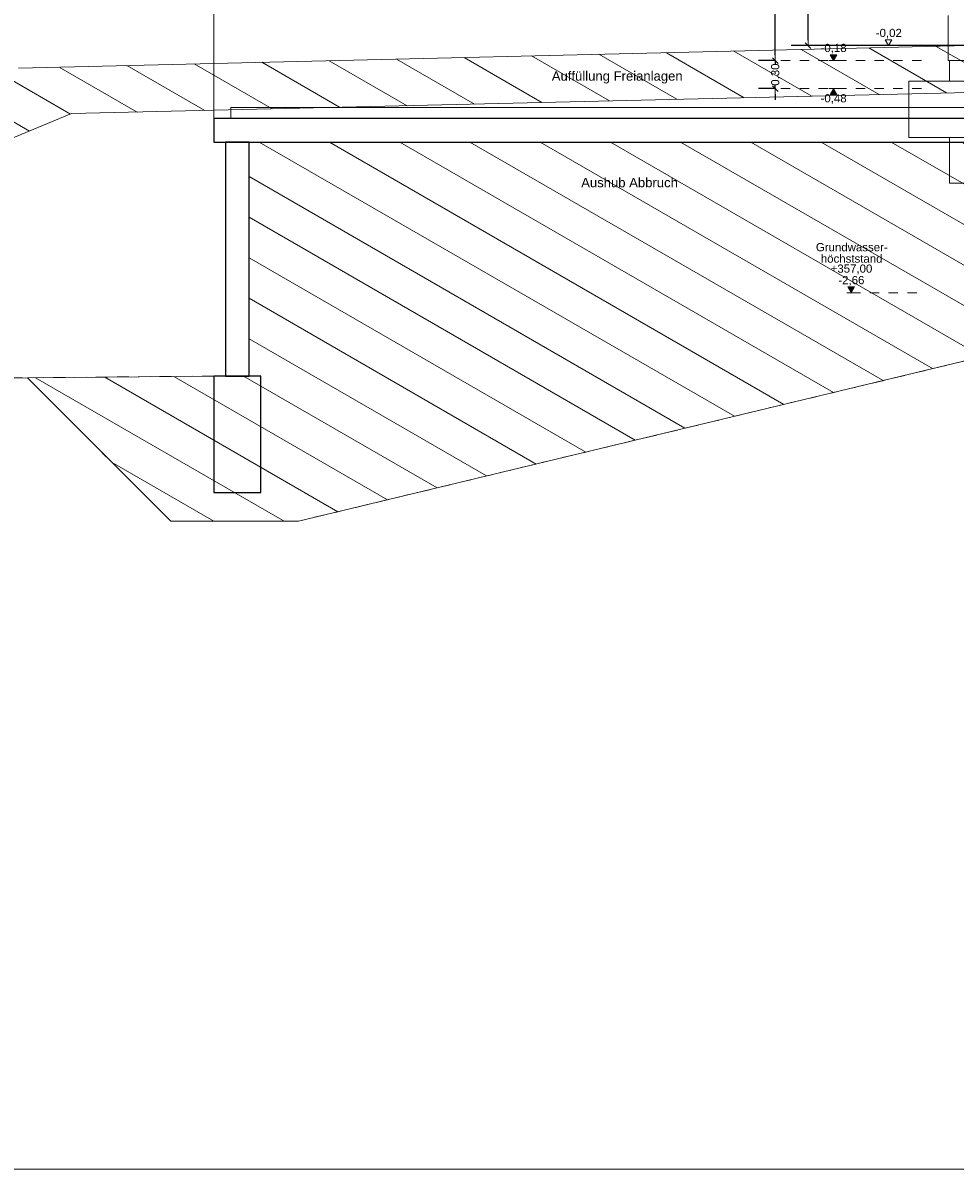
# Model space of a CAD drawing. Header units: metres. Extents: x -20.3 to 39.4, y -22.2 to 2.8.
# Tile 2 of 65: x -10.3 to -0.4, y -22.2 to -10. Entities that reach past the tile are written whole.
import ezdxf

# ---------------------------------------------------------------- set-up
doc = ezdxf.new("R2010")
doc.units = ezdxf.units.M
doc.header["$LTSCALE"] = 0.4
doc.header["$MEASUREMENT"] = 0
doc.linetypes.add('Strichlinie eng', pattern=[0.115, 0.075, -0.04])
doc.linetypes.add('Strichlinie weit', pattern=[0.529167, 0.3175, -0.211667])
doc.layers.get('0').update_dxf_attribs({"color": 8, "lineweight": 9})
doc.layers.get('Defpoints').update_dxf_attribs({"color": 8, "lineweight": 9})
for name, color, linetype in [('Abbruch_S-Linien _ Schraffuren.2D', 2, 'Abbruch 1'), ('Neubau__ GHIW - druckfeste Dämmung u BP', 8, 'Continuous'), ('Neubau__ GHIW - Perimeterdämmung', 8, 'Continuous'), ('Neubau_A-Fundament', 8, 'Continuous'), ('Neubau_S-Linien _ Schraffuren.2D', 8, 'Continuous'), ('Neubau_T-Bemaßung', 8, 'Continuous')]:
    doc.layers.add(name, color=color, linetype=linetype)
for name, color, linetype, lineweight in [('S-Linien _ Schraffuren.2D', 8, 'Continuous', 9), ('T-Bemaßung', 8, 'Continuous', 9), ('T-Text', 8, 'Continuous', 9)]:
    doc.layers.add(name, color=color, linetype=linetype, lineweight=lineweight)
doc.styles.add('ERSTELLTER_STIL_2', font='arial.ttf')
doc.linetypes.add('Abbruch 1', pattern='A,0,[1,U02-BA1-001-a Schnitte A-A und B-B1.Shx,S=0.001984,R=0,X=0,Y=0],-0.25,0', length=0.25)
doc.dimstyles.new('ERSTELLTER_STIL__1', dxfattribs={"dimtxt": 0.0875, "dimasz": 0.059375, "dimexe": 0.18, "dimexo": 0.0625, "dimgap": 0, "dimtad": 1, "dimzin": 0, "dimdsep": 46, "dimtxsty": 'ERSTELLTER_STIL_2', "dimblk": 'ARROWHEAD_6', "dimblk1": 'ARROWHEAD_6', "dimblk2": 'ARROWHEAD_6', "dimcen": 0.09, "dimclrd": 7, "dimclre": 7, "dimclrt": 7, "dimazin": 0, "dimtfac": 1, "dimtdec": 4, "dimtmove": 0, "dimatfit": 3, "dimfxl": 1, "dimtolj": 1, "dimtzin": 0, "dimarcsym": 0})
pattern_1 = [(150, (0.2, -10.655), (0.1875, 0.3247595), [])]

# ---------------------------------------------------------------- blocks, each defined once
blk = doc.blocks.new('ARROWHEAD_6')
at = {"color": 0, "linetype": 'Continuous', "lineweight": 0}
for p, q in [((0, 0), (-1, 0)), ((-0.5, -0.5), (0.5, 0.5))]:
    blk.add_line(p, q, dxfattribs=at)
blk = doc.blocks.new('*D249')
at = {"layer": 'Defpoints', "color": 0, "linetype": 'Continuous', "transparency": 16777216}
for p in [(-1.951, -1.495), (-1.89, -1.495), (4.23, -10.195)]:
    blk.add_point(p, dxfattribs=at)
at = {"layer": 'Neubau_T-Bemaßung', "linetype": 'Continuous', "lineweight": -2, "transparency": 16777216}
for p, q in [((-1.953, -1.495), (-2.131, -1.495)), ((-1.951, -1.554), (-1.951, -5.735)), ((-1.951, -10.136), (-1.951, -5.962)), ((4.167, -10.195), (-2.131, -10.195))]:
    blk.add_line(p, q, dxfattribs=at)
at = {"layer": 'Neubau_T-Bemaßung', "linetype": 'Continuous', "lineweight": -2, "transparency": 16777216, "xscale": 0.059375, "yscale": 0.059375, "zscale": 0.059375}
for p, rotation in [((-1.951, -1.495), 90), ((-1.951, -10.195), 270)]:
    blk.add_blockref('ARROWHEAD_6', p, dxfattribs=dict(at, rotation=rotation))
at = {"layer": 'Neubau_T-Bemaßung', "linetype": 'Continuous', "lineweight": 9, "transparency": 16777216, "insert": (-1.951, -5.848), "char_height": 0.0875, "attachment_point": 5, "rotation": 90, "style": 'ERSTELLTER_STIL_2'}
blk.add_mtext('\\A1;8.70', dxfattribs=at)
blk = doc.blocks.new('*D250')
at = {"layer": 'Defpoints', "color": 0, "linetype": 'Continuous', "transparency": 16777216}
for p in [(-2.301, -10.355), (-2.24, -10.355), (-2.24, -10.655)]:
    blk.add_point(p, dxfattribs=at)
at = {"layer": 'Neubau_T-Bemaßung', "linetype": 'Continuous', "lineweight": -2, "transparency": 16777216}
for p, q in [((-2.301, -10.296), (-2.301, -10.236)), ((-2.303, -10.355), (-2.481, -10.355)), ((-2.301, -10.355), (-2.301, -10.392)), ((-2.301, -10.655), (-2.301, -10.619)), ((-2.303, -10.655), (-2.481, -10.655)), ((-2.301, -10.714), (-2.301, -10.774))]:
    blk.add_line(p, q, dxfattribs=at)
at = {"layer": 'Neubau_T-Bemaßung', "linetype": 'Continuous', "lineweight": -2, "transparency": 16777216, "xscale": 0.059375, "yscale": 0.059375, "zscale": 0.059375}
for p, rotation in [((-2.301, -10.355), 270), ((-2.301, -10.655), 90)]:
    blk.add_blockref('ARROWHEAD_6', p, dxfattribs=dict(at, rotation=rotation))
at = {"layer": 'Neubau_T-Bemaßung', "linetype": 'Continuous', "lineweight": 9, "transparency": 16777216, "insert": (-2.301, -10.505), "char_height": 0.0875, "attachment_point": 5, "rotation": 90, "style": 'ERSTELLTER_STIL_2'}
blk.add_mtext('\\A1;0.30', dxfattribs=at)
blk = doc.blocks.new('*D251')
at = {"layer": 'Defpoints', "color": 0, "linetype": 'Continuous', "transparency": 16777216}
for p in [(-2.301, -6.495), (-2.24, -6.495), (-2.24, -10.355)]:
    blk.add_point(p, dxfattribs=at)
at = {"layer": 'Neubau_T-Bemaßung', "linetype": 'Continuous', "lineweight": -2, "transparency": 16777216}
for p, q in [((-2.303, -6.495), (-2.481, -6.495)), ((-2.301, -6.554), (-2.301, -8.315)), ((-2.301, -10.296), (-2.301, -8.542)), ((-2.303, -10.355), (-2.481, -10.355))]:
    blk.add_line(p, q, dxfattribs=at)
at = {"layer": 'Neubau_T-Bemaßung', "linetype": 'Continuous', "lineweight": -2, "transparency": 16777216, "xscale": 0.059375, "yscale": 0.059375, "zscale": 0.059375}
for p, rotation in [((-2.301, -6.495), 90), ((-2.301, -10.355), 270)]:
    blk.add_blockref('ARROWHEAD_6', p, dxfattribs=dict(at, rotation=rotation))
at = {"layer": 'Neubau_T-Bemaßung', "linetype": 'Continuous', "lineweight": 9, "transparency": 16777216, "insert": (-2.301, -8.429), "char_height": 0.0875, "attachment_point": 5, "rotation": 90, "style": 'ERSTELLTER_STIL_2'}
blk.add_mtext('\\A1;3.86', dxfattribs=at)

msp = doc.modelspace()

# ---------------------------------------------------------------- hatches: boundary and pattern name
at = {"layer": 'Neubau_S-Linien _ Schraffuren.2D', "linetype": 'Continuous', "lineweight": 15}
h = msp.add_hatch(dxfattribs=at)
h.set_pattern_fill('ABSTANDSFLÄCHEN_0002', color=256, style=0, pattern_type=2)
h.set_pattern_definition(pattern_1)
h.paths.add_polyline_path([(-20.293, -13.835), (-20.293, -12.738), (-17.292, -12.738), (-17.292, -12.288), (-16.284, -12.287), (-16.284, -11.837), (-15.274, -11.837), (-15.274, -11.387), (-14.264, -11.386), (-12.485, -11.335), (-12.485, -10.885), (-11.435, -10.885), (-11.435, -10.435), (-10.385, -10.435), (-0.24, -10.195), (4.23, -10.195), (4.23, -10.29), (4.23, -10.695), (-0.234, -10.695), (-9.819, -10.922), (-11.985, -11.821), (-13.729, -11.871), (-18.085, -13.815)])
at = {"layer": 'Neubau_T-Bemaßung', "linetype": 'Continuous', "lineweight": 9}
for points in [[(-1.68, -10.355), (-1.644, -10.293), (-1.716, -10.293)], [(-1.68, -10.655), (-1.716, -10.718), (-1.644, -10.718)]]:
    msp.add_hatch(color=256, dxfattribs=at).paths.add_polyline_path(points)
at = {"layer": 'Neubau_T-Bemaßung', "linetype": 'Continuous', "lineweight": 15}
msp.add_hatch(color=256, dxfattribs=at).paths.add_polyline_path([(-1.49, -12.835), (-1.454, -12.773), (-1.526, -12.773)])
at = {"layer": 'S-Linien _ Schraffuren.2D', "linetype": 'Continuous', "lineweight": 15}
h = msp.add_hatch(dxfattribs=at)
h.set_pattern_fill('ABSTANDSFLÄCHEN_0002', color=256, style=0, pattern_type=2)
h.set_pattern_definition(pattern_1)
h.paths.add_polyline_path([(6.378, -11.059), (4.622, -12.815), (2.834, -12.815), (-7.394, -15.275), (-8.757, -15.275), (-10.289, -13.743), (-8.297, -13.725), (-7.922, -13.725), (-7.922, -11.225), (3.349, -11.225), (3.349, -12.425), (4.099, -12.425), (4.099, -11.157), (4.14, -11.148), (4.564, -11.149), (4.617, -11.138), (5.497, -11.108)])

# ---------------------------------------------------------------- linework, layer by layer
msp.add_lwpolyline([(39.43, -22.195), (-20.293, -22.195), (-20.293, -13.835), (-20.293, -13.835), (-10.289, -13.743), (-8.757, -15.275), (-7.394, -15.275), (2.834, -12.815)])
at = {"layer": 'Abbruch_S-Linien _ Schraffuren.2D', "linetype": 'Strichlinie weit', "lineweight": 15}
msp.add_line((-8.297, -13.725), (-20.293, -13.835), dxfattribs=at)
at = {"layer": 'Abbruch_S-Linien _ Schraffuren.2D', "linetype": 'Abbruch 1', "lineweight": 15}
msp.add_lwpolyline([(-8.297, -10.975), (-8.297, -3.794), (-8.942, -3.874), (-8.942, -3.59), (-8.297, -3.51), (-8.297, -3.258), (1.21, -2.439), (1.21, -2.722), (1.912, -2.643), (1.912, -2.922), (1.21, -2.993), (1.21, -3.59), (4.099, -3.835), (4.095, -4.114), (4.899, -4.182), (4.899, -4.466), (4.112, -4.399), (4.106, -7.276), (4.861, -7.344), (4.857, -7.863), (4.105, -7.789), (4.099, -11.225)], dxfattribs=at)
for points in [[(3.919, -10.975), (-8.117, -10.975), (-8.117, -10.855), (3.919, -10.855)], [(-8.297, -11.225), (3.919, -11.225), (3.919, -10.975), (-8.297, -10.975)], [(-8.172, -11.225), (-8.172, -13.725), (-7.922, -13.725), (-7.922, -11.225)], [(-8.297, -13.725), (-8.297, -14.968), (-7.797, -14.968), (-7.797, -13.725)]]:
    msp.add_lwpolyline(points, close=True, dxfattribs=at)
at = {"layer": 'Abbruch_S-Linien _ Schraffuren.2D', "linetype": 'Continuous', "lineweight": 25, "flags": 128}
for points in [[(-8.297, -11.225), (3.919, -11.225), (3.919, -10.975), (-8.117, -10.975), (-8.297, -10.975)], [(-8.172, -13.725), (-7.922, -13.725), (-7.922, -11.225), (-8.172, -11.225)], [(-7.797, -13.725), (-8.297, -13.725), (-8.297, -14.968), (-7.797, -14.968)]]:
    msp.add_lwpolyline(points, close=True, dxfattribs=at)
at = {"layer": 'Neubau__ GHIW - druckfeste Dämmung u BP', "linetype": 'Continuous', "lineweight": 9}
for p, q in [((-0.44, -11.615), (-0.44, -11.475)), ((-0.44, -11.665), (-0.44, -11.615)), ((-0.44, -11.665), (4.23, -11.665))]:
    msp.add_line(p, q, dxfattribs=at)
at = {"layer": 'Neubau__ GHIW - Perimeterdämmung', "linetype": 'Continuous', "lineweight": 9}
for p, q in [((-0.455, -9.875), (-0.455, -10.355)), ((-0.125, -10.355), (-0.455, -10.355)), ((-0.44, -10.355), (-0.44, -10.575)), ((-0.44, -11.175), (-0.44, -11.475))]:
    msp.add_line(p, q, dxfattribs=at)
at = {"layer": 'Neubau_A-Fundament', "linetype": 'Continuous', "lineweight": 9}
for p, q in [((-0.875, -11.175), (-0.875, -10.575)), ((-0.875, -10.575), (0.925, -10.575)), ((-0.875, -11.175), (0.925, -11.175))]:
    msp.add_line(p, q, dxfattribs=at)
at = {"layer": 'Neubau_S-Linien _ Schraffuren.2D', "linetype": 'Continuous', "lineweight": 15}
for p, q in [((-0.24, -10.195), (-10.385, -10.435)), ((-0.234, -10.695), (-9.819, -10.922))]:
    msp.add_line(p, q, dxfattribs=at)
at = {"layer": 'Neubau_T-Bemaßung', "linetype": 'Continuous', "lineweight": 9}
for p, q in [((-1.09, -10.195), (-1.126, -10.133)), ((-1.126, -10.133), (-1.054, -10.133)), ((-1.054, -10.133), (-1.09, -10.195)), ((-1.09, -10.195), (-1.137, -10.195)), ((-1.09, -10.195), (-1.043, -10.195)), ((-1.68, -10.355), (-1.727, -10.355)), ((-1.68, -10.355), (-1.716, -10.293)), ((-1.716, -10.293), (-1.644, -10.293)), ((-1.644, -10.293), (-1.68, -10.355)), ((-1.68, -10.355), (-1.633, -10.355)), ((-1.68, -10.655), (-1.727, -10.655)), ((-1.68, -10.655), (-1.716, -10.718)), ((-1.716, -10.718), (-1.644, -10.718)), ((-1.68, -10.655), (-1.633, -10.655)), ((-1.644, -10.718), (-1.68, -10.655))]:
    msp.add_line(p, q, dxfattribs=at)
at = {"layer": 'Neubau_T-Bemaßung', "linetype": 'Strichlinie eng', "lineweight": 9}
for p, q in [((-2.24, -10.355), (-0.74, -10.355)), ((-2.24, -10.655), (-0.74, -10.655))]:
    msp.add_line(p, q, dxfattribs=at)
at = {"layer": 'Neubau_T-Bemaßung', "linetype": 'Continuous', "lineweight": 15}
for p, q in [((-1.49, -12.835), (-1.537, -12.835)), ((-1.49, -12.835), (-1.526, -12.773)), ((-1.526, -12.773), (-1.454, -12.773)), ((-1.454, -12.773), (-1.49, -12.835)), ((-1.49, -12.835), (-1.443, -12.835))]:
    msp.add_line(p, q, dxfattribs=at)
at = {"layer": 'S-Linien _ Schraffuren.2D', "linetype": 'Strichlinie weit', "lineweight": 15}
for p, q in [((2.834, -12.815), (-7.394, -15.275)), ((-8.757, -15.275), (-10.289, -13.743)), ((-7.394, -15.275), (-8.757, -15.275))]:
    msp.add_line(p, q, dxfattribs=at)
at = {"layer": 'S-Linien _ Schraffuren.2D', "linetype": 'Continuous', "lineweight": 15, "flags": 128}
msp.add_lwpolyline([(-18.085, -13.815), (-13.729, -11.871), (-11.985, -11.821), (-9.819, -10.922)], dxfattribs=at)
msp.add_lwpolyline([(6.378, -11.059), (4.622, -12.815), (2.834, -12.815), (-7.394, -15.275), (-8.757, -15.275), (-10.289, -13.743), (-8.297, -13.725), (-7.922, -13.725), (-7.922, -11.225), (3.349, -11.225), (3.349, -12.425), (4.099, -12.425), (4.099, -11.157), (4.14, -11.148), (4.564, -11.149), (4.617, -11.138), (5.497, -11.108)], close=True, dxfattribs=at)
at = {"layer": 'T-Bemaßung', "linetype": 'Strichlinie eng', "lineweight": 15}
msp.add_line((-1.49, -12.835), (-0.74, -12.835), dxfattribs=at)

# ---------------------------------------------------------------- texts
at = {"layer": 'Neubau_T-Bemaßung', "lineweight": 9, "char_height": 0.0875, "attachment_point": 7, "style": 'ERSTELLTER_STIL_2'}
for s, insert in [('\\A1;-0,02', (-1.227, -10.12)), ('\\A1;-0,18', (-1.817, -10.28)), ('\\A1;-0,48', (-1.817, -10.818))]:
    msp.add_mtext(s, dxfattribs=dict(at, insert=insert))
at = {"layer": 'Neubau_T-Bemaßung', "lineweight": 15, "char_height": 0.0875, "attachment_point": 7, "style": 'ERSTELLTER_STIL_2'}
for s, insert in [('\\A1;Grundwasser-', (-1.867, -12.393)), ('\\A1;höchststand', (-1.814, -12.515)), ('\\A1;+357,00', (-1.709, -12.637)), ('\\A1;-2,66', (-1.627, -12.76))]:
    msp.add_mtext(s, dxfattribs=dict(at, insert=insert))
at = {"layer": 'T-Text', "linetype": 'Continuous', "lineweight": 15, "char_height": 0.1, "attachment_point": 6, "style": 'ERSTELLTER_STIL_2'}
for s, insert in [('\\A1;Auffüllung Freianlagen', (-3.29, -10.535)), ('\\A1;Aushub Abbruch', (-3.341, -11.659))]:
    msp.add_mtext(s, dxfattribs=dict(at, insert=insert))

# ---------------------------------------------------------------- dimensions: what is measured, and where the dimension line sits
at = {"layer": 'Neubau_T-Bemaßung', "linetype": 'Continuous', "lineweight": 9}
for base, p1, p2, picture, middle in [((-1.951, -1.495), (4.23, -10.195), (-1.89, -1.495), '*D249', (-1.951, -5.848)), ((-2.301, -6.495), (-2.24, -10.355), (-2.24, -6.495), '*D251', (-2.301, -8.429)), ((-2.301, -10.355), (-2.24, -10.655), (-2.24, -10.355), '*D250', (-2.301, -10.505))]:
    dim = msp.add_linear_dim(base=base, p1=p1, p2=p2, angle=90, dimstyle='ERSTELLTER_STIL__1', override={"dimclrd": 256, "dimclre": 256, "dimclrt": 256}, dxfattribs=at)
    dim.commit()
    dim.dimension.update_dxf_attribs({"geometry": picture, "text_midpoint": middle, "dimtype": 160, "text_rotation": 90})

doc.saveas('drawing.dxf')
